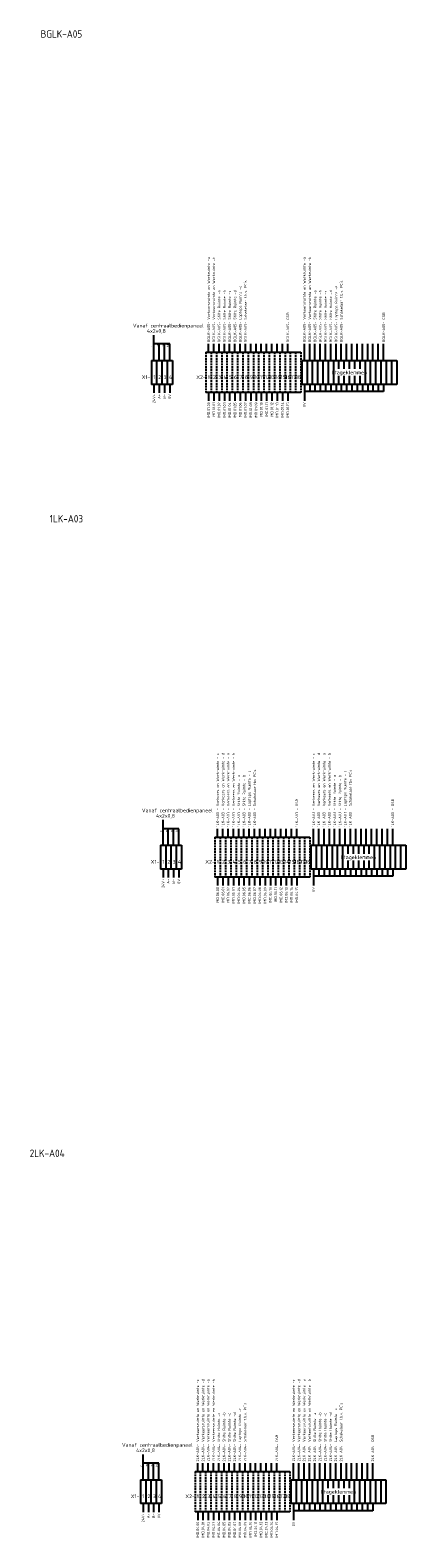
# Model space of a CAD drawing. Extents: x -1224 to 18134, y -20786 to 3554.
# Tile 19 of 88: x 4834 to 5088, y -7765 to -6746. Entities that reach past the tile are written whole.
import ezdxf
from ezdxf.enums import TextEntityAlignment as Align

# ---------------------------------------------------------------- set-up
doc = ezdxf.new("R2010")
doc.units = 0
doc.linetypes.add('HIDDEN2', pattern=[1.875, 1.25, -0.625])
doc.layers.add('EL$1----', color=3, linetype='CONTINUOUS')
doc.styles.add('BURO-018', font='ISO.shx', dxfattribs={"height": 1.8})
doc.styles.add('BURO-025', font='ISO.shx', dxfattribs={"height": 2.5})
doc.styles.add('BURO-050', font='ISO.shx', dxfattribs={"height": 5})

msp = doc.modelspace()

# ---------------------------------------------------------------- linework, layer by layer
at = {"layer": 'EL$1----', "color": 1}
for p, q in [((4917.7, -6969), (4917.7, -6951.9)), ((4928.4, -6957.8), (4917.7, -6957.8)), ((4921.3, -6969), (4921.3, -6957.8)), ((4924.9, -6969), (4924.9, -6957.8)), ((4928.4, -6969), (4928.4, -6957.8)), ((4954.7, -6963.5), (4954.7, -6957.8)), ((4958.2, -6963.5), (4958.2, -6957.8)), ((4961.8, -6963.5), (4961.8, -6957.8)), ((4965.4, -6963.5), (4965.4, -6957.8)), ((4968.9, -6963.5), (4968.9, -6957.8)), ((4972.5, -6963.5), (4972.5, -6957.8)), ((4976.1, -6963.5), (4976.1, -6957.8)), ((4979.6, -6963.5), (4979.6, -6957.8)), ((4983.2, -6963.5), (4983.2, -6957.8)), ((4986.8, -6963.5), (4986.8, -6957.8)), ((4990.3, -6963.5), (4990.3, -6957.8)), ((4993.9, -6963.5), (4993.9, -6957.8)), ((4997.5, -6963.5), (4997.5, -6957.8)), ((5001, -6963.5), (5001, -6957.8)), ((5004.6, -6963.5), (5004.6, -6957.8)), ((5008.2, -6963.5), (5008.2, -6957.8)), ((5019.4, -6969), (5019.4, -6957.8)), ((5023, -6969), (5023, -6957.8)), ((5026.6, -6969), (5026.6, -6957.8)), ((5030.1, -6969), (5030.1, -6957.8)), ((5033.7, -6969), (5033.7, -6957.8)), ((5037.3, -6969), (5037.3, -6957.8)), ((5040.9, -6969), (5040.9, -6957.8)), ((5044.4, -6969), (5044.4, -6957.8)), ((5048, -6969), (5048, -6957.8)), ((5051.6, -6969), (5051.6, -6957.8)), ((5055.1, -6969), (5055.1, -6957.8)), ((5058.7, -6969), (5058.7, -6957.8)), ((5062.3, -6969), (5062.3, -6957.8)), ((5065.8, -6969), (5065.8, -6957.8)), ((5069.4, -6969), (5069.4, -6957.8)), ((5073, -6969), (5073, -6957.8)), ((4917.7, -6985.2), (4917.7, -6990.9)), ((4921.3, -6985.2), (4921.3, -6990.9)), ((4924.9, -6985.2), (4924.9, -6990.9)), ((4928.4, -6985.2), (4928.4, -6990.9)), ((4954.7, -6990.6), (4954.7, -6996.4)), ((4958.2, -6990.6), (4958.2, -6996.4)), ((4961.8, -6990.6), (4961.8, -6996.4)), ((4965.4, -6990.6), (4965.4, -6996.4)), ((4968.9, -6990.6), (4968.9, -6996.4)), ((4972.5, -6990.6), (4972.5, -6996.4)), ((4976.1, -6990.6), (4976.1, -6996.4)), ((4979.6, -6990.6), (4979.6, -6996.4)), ((4983.2, -6990.6), (4983.2, -6996.4)), ((4986.8, -6990.6), (4986.8, -6996.4)), ((4990.3, -6990.6), (4990.3, -6996.4)), ((4993.9, -6990.6), (4993.9, -6996.4)), ((4997.5, -6990.6), (4997.5, -6996.4)), ((5001, -6990.6), (5001, -6996.4)), ((5004.6, -6990.6), (5004.6, -6996.4)), ((5008.2, -6990.6), (5008.2, -6996.4)), ((5019.4, -6985.2), (5019.4, -6996.4)), ((5023, -6989.9), (5019.4, -6989.9)), ((5023, -6985.2), (5023, -6989.9)), ((5026.6, -6989.9), (5023, -6989.9)), ((5026.6, -6985.2), (5026.6, -6989.9)), ((5030.1, -6989.9), (5026.6, -6989.9)), ((5030.1, -6985.2), (5030.1, -6989.9)), ((5033.7, -6989.9), (5030.1, -6989.9)), ((5033.7, -6985.2), (5033.7, -6989.9)), ((5037.3, -6989.9), (5033.7, -6989.9)), ((5037.3, -6985.2), (5037.3, -6989.9)), ((5040.9, -6989.9), (5037.3, -6989.9)), ((5040.9, -6985.2), (5040.9, -6989.9)), ((5044.4, -6989.9), (5040.9, -6989.9)), ((5044.4, -6985.2), (5044.4, -6989.9)), ((5048, -6989.9), (5044.4, -6989.9)), ((5048, -6985.2), (5048, -6989.9)), ((5051.6, -6989.9), (5048, -6989.9)), ((5051.6, -6985.2), (5051.6, -6989.9)), ((5055.1, -6989.9), (5051.6, -6989.9)), ((5055.1, -6985.2), (5055.1, -6989.9)), ((5058.7, -6989.9), (5055.1, -6989.9)), ((5058.7, -6985.2), (5058.7, -6989.9)), ((5062.3, -6989.9), (5058.7, -6989.9)), ((5062.3, -6985.2), (5062.3, -6989.9)), ((5065.8, -6989.9), (5062.3, -6989.9)), ((5065.8, -6985.2), (5065.8, -6989.9)), ((5069.4, -6989.9), (5065.8, -6989.9)), ((5069.4, -6985.2), (5069.4, -6989.9)), ((5073, -6989.9), (5069.4, -6989.9)), ((5073, -6985.2), (5073, -6989.9)), ((4923.9, -7296.7), (4923.9, -7279.6)), ((4934.6, -7285.5), (4923.9, -7285.5)), ((4927.4, -7296.7), (4927.4, -7285.5)), ((4931, -7296.7), (4931, -7285.5)), ((4934.6, -7296.7), (4934.6, -7285.5)), ((4960.8, -7291.2), (4960.8, -7285.5)), ((4964.4, -7291.2), (4964.4, -7285.5)), ((4967.9, -7291.2), (4967.9, -7285.5)), ((4971.5, -7291.2), (4971.5, -7285.5)), ((4975.1, -7291.2), (4975.1, -7285.5)), ((4978.6, -7291.2), (4978.6, -7285.5)), ((4982.2, -7291.2), (4982.2, -7285.5)), ((4985.8, -7291.2), (4985.8, -7285.5)), ((4989.3, -7291.2), (4989.3, -7285.5)), ((4992.9, -7291.2), (4992.9, -7285.5)), ((4996.5, -7291.2), (4996.5, -7285.5)), ((5000, -7291.2), (5000, -7285.5)), ((5003.6, -7291.2), (5003.6, -7285.5)), ((5007.2, -7291.2), (5007.2, -7285.5)), ((5010.7, -7291.2), (5010.7, -7285.5)), ((5014.3, -7291.2), (5014.3, -7285.5)), ((5025.6, -7296.7), (5025.6, -7285.5)), ((5029.1, -7296.7), (5029.1, -7285.5)), ((5032.7, -7296.7), (5032.7, -7285.5)), ((5036.3, -7296.7), (5036.3, -7285.5)), ((5039.8, -7296.7), (5039.8, -7285.5)), ((5043.4, -7296.7), (5043.4, -7285.5)), ((5047, -7296.7), (5047, -7285.5)), ((5050.5, -7296.7), (5050.5, -7285.5)), ((5054.1, -7296.7), (5054.1, -7285.5)), ((5057.7, -7296.7), (5057.7, -7285.5)), ((5061.3, -7296.7), (5061.3, -7285.5)), ((5064.8, -7296.7), (5064.8, -7285.5)), ((5068.4, -7296.7), (5068.4, -7285.5)), ((5072, -7296.7), (5072, -7285.5)), ((5075.5, -7296.7), (5075.5, -7285.5)), ((5079.1, -7296.7), (5079.1, -7285.5)), ((4923.9, -7312.8), (4923.9, -7318.6)), ((4927.4, -7312.8), (4927.4, -7318.6)), ((4931, -7312.8), (4931, -7318.6)), ((4934.6, -7312.8), (4934.6, -7318.6)), ((5025.6, -7312.8), (5025.6, -7324)), ((5029.1, -7312.8), (5029.1, -7317.6)), ((5032.7, -7312.8), (5032.7, -7317.6)), ((5036.3, -7312.8), (5036.3, -7317.6)), ((5039.8, -7312.8), (5039.8, -7317.6)), ((5043.4, -7312.8), (5043.4, -7317.6)), ((5047, -7312.8), (5047, -7317.6)), ((5050.5, -7312.8), (5050.5, -7317.6)), ((5054.1, -7312.8), (5054.1, -7317.6)), ((5057.7, -7312.8), (5057.7, -7317.6)), ((5061.3, -7312.8), (5061.3, -7317.6)), ((5064.8, -7312.8), (5064.8, -7317.6)), ((5068.4, -7312.8), (5068.4, -7317.6)), ((5072, -7312.8), (5072, -7317.6)), ((5075.5, -7312.8), (5075.5, -7317.6)), ((5079.1, -7312.8), (5079.1, -7317.6)), ((4960.8, -7318.3), (4960.8, -7324)), ((4964.4, -7318.3), (4964.4, -7324)), ((4967.9, -7318.3), (4967.9, -7324)), ((4971.5, -7318.3), (4971.5, -7324)), ((4975.1, -7318.3), (4975.1, -7324)), ((4978.6, -7318.3), (4978.6, -7324)), ((4982.2, -7318.3), (4982.2, -7324)), ((4985.8, -7318.3), (4985.8, -7324)), ((4989.3, -7318.3), (4989.3, -7324)), ((4992.9, -7318.3), (4992.9, -7324)), ((4996.5, -7318.3), (4996.5, -7324)), ((5000, -7318.3), (5000, -7324)), ((5003.6, -7318.3), (5003.6, -7324)), ((5007.2, -7318.3), (5007.2, -7324)), ((5010.7, -7318.3), (5010.7, -7324)), ((5014.3, -7318.3), (5014.3, -7324)), ((5029.1, -7317.6), (5025.6, -7317.6)), ((5032.7, -7317.6), (5029.1, -7317.6)), ((5036.3, -7317.6), (5032.7, -7317.6)), ((5039.8, -7317.6), (5036.3, -7317.6)), ((5043.4, -7317.6), (5039.8, -7317.6)), ((5047, -7317.6), (5043.4, -7317.6)), ((5050.5, -7317.6), (5047, -7317.6)), ((5054.1, -7317.6), (5050.5, -7317.6)), ((5057.7, -7317.6), (5054.1, -7317.6)), ((5061.3, -7317.6), (5057.7, -7317.6)), ((5064.8, -7317.6), (5061.3, -7317.6)), ((5068.4, -7317.6), (5064.8, -7317.6)), ((5072, -7317.6), (5068.4, -7317.6)), ((5075.5, -7317.6), (5072, -7317.6)), ((5079.1, -7317.6), (5075.5, -7317.6)), ((4910.4, -7725.6), (4910.4, -7708.5)), ((4921.1, -7714.4), (4910.4, -7714.4)), ((4914, -7725.6), (4914, -7714.4)), ((4917.5, -7725.6), (4917.5, -7714.4)), ((4921.1, -7725.6), (4921.1, -7714.4)), ((4947.3, -7720.1), (4947.3, -7714.4)), ((4950.9, -7720.1), (4950.9, -7714.4)), ((4954.4, -7720.1), (4954.4, -7714.4)), ((4958, -7720.1), (4958, -7714.4)), ((4961.6, -7720.1), (4961.6, -7714.4)), ((4965.1, -7720.1), (4965.1, -7714.4)), ((4968.7, -7720.1), (4968.7, -7714.4)), ((4972.3, -7720.1), (4972.3, -7714.4)), ((4975.8, -7720.1), (4975.8, -7714.4)), ((4979.4, -7720.1), (4979.4, -7714.4)), ((4983, -7720.1), (4983, -7714.4)), ((4986.5, -7720.1), (4986.5, -7714.4)), ((4990.1, -7720.1), (4990.1, -7714.4)), ((4993.7, -7720.1), (4993.7, -7714.4)), ((4997.2, -7720.1), (4997.2, -7714.4)), ((5000.8, -7720.1), (5000.8, -7714.4)), ((5012.1, -7725.6), (5012.1, -7714.4)), ((5015.7, -7725.6), (5015.7, -7714.4)), ((5019.2, -7725.6), (5019.2, -7714.4)), ((5022.8, -7725.6), (5022.8, -7714.4)), ((5026.4, -7725.6), (5026.4, -7714.4)), ((5029.9, -7725.6), (5029.9, -7714.4)), ((5033.5, -7725.6), (5033.5, -7714.4)), ((5037.1, -7725.6), (5037.1, -7714.4)), ((5040.6, -7725.6), (5040.6, -7714.4)), ((5044.2, -7725.6), (5044.2, -7714.4)), ((5047.8, -7725.6), (5047.8, -7714.4)), ((5051.3, -7725.6), (5051.3, -7714.4)), ((5054.9, -7725.6), (5054.9, -7714.4)), ((5058.5, -7725.6), (5058.5, -7714.4)), ((5062, -7725.6), (5062, -7714.4)), ((5065.6, -7725.6), (5065.6, -7714.4)), ((4910.4, -7741.7), (4910.4, -7747.5)), ((4914, -7741.7), (4914, -7747.5)), ((4917.5, -7741.7), (4917.5, -7747.5)), ((4921.1, -7741.7), (4921.1, -7747.5)), ((5012.1, -7741.7), (5012.1, -7753)), ((5015.7, -7741.7), (5015.7, -7746.5)), ((5019.2, -7741.7), (5019.2, -7746.5)), ((5022.8, -7741.7), (5022.8, -7746.5)), ((5026.4, -7741.7), (5026.4, -7746.5)), ((5029.9, -7741.7), (5029.9, -7746.5)), ((5033.5, -7741.7), (5033.5, -7746.5)), ((5037.1, -7741.7), (5037.1, -7746.5)), ((5040.6, -7741.7), (5040.6, -7746.5)), ((5044.2, -7741.7), (5044.2, -7746.5)), ((5047.8, -7741.7), (5047.8, -7746.5)), ((5051.3, -7741.7), (5051.3, -7746.5)), ((5054.9, -7741.7), (5054.9, -7746.5)), ((5058.5, -7741.7), (5058.5, -7746.5)), ((5062, -7741.7), (5062, -7746.5)), ((5065.6, -7741.7), (5065.6, -7746.5)), ((4947.3, -7747.2), (4947.3, -7753)), ((4950.9, -7747.2), (4950.9, -7753)), ((4954.4, -7747.2), (4954.4, -7753)), ((4958, -7747.2), (4958, -7753)), ((4961.6, -7747.2), (4961.6, -7753)), ((4965.1, -7747.2), (4965.1, -7753)), ((4968.7, -7747.2), (4968.7, -7753)), ((4972.3, -7747.2), (4972.3, -7753)), ((4975.8, -7747.2), (4975.8, -7753)), ((4979.4, -7747.2), (4979.4, -7753)), ((4983, -7747.2), (4983, -7753)), ((4986.5, -7747.2), (4986.5, -7753)), ((4990.1, -7747.2), (4990.1, -7753)), ((4993.7, -7747.2), (4993.7, -7753)), ((4997.2, -7747.2), (4997.2, -7753)), ((5000.8, -7747.2), (5000.8, -7753)), ((5015.7, -7746.5), (5012.1, -7746.5)), ((5019.2, -7746.5), (5015.7, -7746.5)), ((5022.8, -7746.5), (5019.2, -7746.5)), ((5026.4, -7746.5), (5022.8, -7746.5)), ((5029.9, -7746.5), (5026.4, -7746.5)), ((5033.5, -7746.5), (5029.9, -7746.5)), ((5037.1, -7746.5), (5033.5, -7746.5)), ((5040.6, -7746.5), (5037.1, -7746.5)), ((5044.2, -7746.5), (5040.6, -7746.5)), ((5047.8, -7746.5), (5044.2, -7746.5)), ((5051.3, -7746.5), (5047.8, -7746.5)), ((5054.9, -7746.5), (5051.3, -7746.5)), ((5058.5, -7746.5), (5054.9, -7746.5)), ((5062, -7746.5), (5058.5, -7746.5)), ((5065.6, -7746.5), (5062, -7746.5))]:
    msp.add_line(p, q, dxfattribs=at)
at = {"layer": 'EL$1----'}
for p, q in [((4916, -6969), (4919.5, -6969)), ((4916, -6969), (4916, -6985.2)), ((4919.5, -6969), (4919.5, -6985.2)), ((4919.5, -6969), (4923.1, -6969)), ((4919.5, -6969), (4919.5, -6985.2)), ((4923.1, -6969), (4923.1, -6985.2)), ((4923.1, -6969), (4926.7, -6969)), ((4923.1, -6969), (4923.1, -6985.2)), ((4926.7, -6969), (4926.7, -6985.2)), ((4926.7, -6969), (4930.2, -6969)), ((4926.7, -6969), (4926.7, -6985.2)), ((4930.2, -6969), (4930.2, -6985.2)), ((4930.2, -6969), (4930.2, -6985.2)), ((4930.2, -6969), (4930.2, -6985.2)), ((4930.2, -6969), (4930.2, -6985.2)), ((5017.7, -6969), (5021.2, -6969)), ((5017.7, -6969), (5017.7, -6985.2)), ((5021.2, -6969), (5021.2, -6985.2)), ((5021.2, -6969), (5024.8, -6969)), ((5021.2, -6969), (5021.2, -6985.2)), ((5024.8, -6969), (5024.8, -6985.2)), ((5024.8, -6969), (5028.4, -6969)), ((5024.8, -6969), (5024.8, -6985.2)), ((5028.4, -6969), (5028.4, -6985.2)), ((5028.4, -6969), (5031.9, -6969)), ((5031.9, -6969), (5031.9, -6985.2)), ((5031.9, -6969), (5035.5, -6969)), ((5031.9, -6969), (5031.9, -6985.2)), ((5035.5, -6969), (5035.5, -6985.2)), ((5035.5, -6969), (5039.1, -6969)), ((5035.5, -6969), (5035.5, -6985.2)), ((5039.1, -6969), (5039.1, -6985.2)), ((5039.1, -6969), (5042.6, -6969)), ((5039.1, -6969), (5039.1, -6985.2)), ((5042.6, -6969), (5042.6, -6974.7)), ((5042.6, -6969), (5046.2, -6969)), ((5042.6, -6969), (5042.6, -6974.7)), ((5046.2, -6969), (5046.2, -6974.7)), ((5046.2, -6969), (5049.8, -6969)), ((5046.2, -6969), (5046.2, -6974.7)), ((5049.8, -6969), (5049.8, -6974.7)), ((5049.8, -6969), (5053.3, -6969)), ((5049.8, -6969), (5049.8, -6974.7)), ((5053.3, -6969), (5053.3, -6974.7)), ((5053.3, -6969), (5053.3, -6974.7)), ((5053.3, -6969), (5056.9, -6969)), ((5056.9, -6969), (5056.9, -6974.7)), ((5056.9, -6969), (5060.5, -6969)), ((5056.9, -6969), (5056.9, -6974.7)), ((5060.5, -6969), (5060.5, -6985.2)), ((5060.5, -6969), (5064, -6969)), ((5060.5, -6969), (5060.5, -6985.2)), ((5064, -6969), (5064, -6985.2)), ((5064, -6969), (5067.6, -6969)), ((5064, -6969), (5064, -6985.2)), ((5067.6, -6969), (5067.6, -6985.2)), ((5067.6, -6969), (5071.2, -6969)), ((5067.6, -6969), (5067.6, -6985.2)), ((5071.2, -6969), (5071.2, -6985.2)), ((5071.2, -6969), (5074.7, -6969)), ((5071.2, -6969), (5071.2, -6985.2)), ((5074.7, -6969), (5074.7, -6985.2)), ((5074.7, -6969), (5074.7, -6985.2)), ((5074.7, -6969), (5074.7, -6985.2)), ((5074.7, -6969), (5078.3, -6969)), ((5074.7, -6969), (5074.7, -6985.2)), ((5078.3, -6969), (5078.3, -6985.2)), ((5078.3, -6969), (5081.9, -6969)), ((5078.3, -6969), (5078.3, -6985.2)), ((5081.9, -6969), (5081.9, -6985.2)), ((5081.9, -6969), (5081.9, -6985.2)), ((5042.6, -6979.4), (5042.6, -6985.2)), ((5042.6, -6979.4), (5042.6, -6985.2)), ((5046.2, -6979.4), (5046.2, -6985.2)), ((5046.2, -6979.4), (5046.2, -6985.2)), ((5049.8, -6979.4), (5049.8, -6985.2)), ((5049.8, -6979.4), (5049.8, -6985.2)), ((5053.3, -6979.4), (5053.3, -6985.2)), ((5053.3, -6979.4), (5053.3, -6985.2)), ((5056.9, -6979.4), (5056.9, -6985.2)), ((5056.9, -6979.4), (5056.9, -6985.2)), ((4919.5, -6985.2), (4916, -6985.2)), ((4923.1, -6985.2), (4919.5, -6985.2)), ((4926.7, -6985.2), (4923.1, -6985.2)), ((4930.2, -6985.2), (4926.7, -6985.2)), ((5021.2, -6985.2), (5017.7, -6985.2)), ((5024.8, -6985.2), (5021.2, -6985.2)), ((5028.4, -6985.2), (5024.8, -6985.2)), ((5031.9, -6985.2), (5028.4, -6985.2)), ((5035.5, -6985.2), (5031.9, -6985.2)), ((5039.1, -6985.2), (5035.5, -6985.2)), ((5042.6, -6985.2), (5039.1, -6985.2)), ((5046.2, -6985.2), (5042.6, -6985.2)), ((5049.8, -6985.2), (5046.2, -6985.2)), ((5053.3, -6985.2), (5049.8, -6985.2)), ((5056.9, -6985.2), (5053.3, -6985.2)), ((5060.5, -6985.2), (5056.9, -6985.2)), ((5064, -6985.2), (5060.5, -6985.2)), ((5067.6, -6985.2), (5064, -6985.2)), ((5071.2, -6985.2), (5067.6, -6985.2)), ((5074.7, -6985.2), (5071.2, -6985.2)), ((5078.3, -6985.2), (5074.7, -6985.2)), ((5081.9, -6985.2), (5078.3, -6985.2)), ((4922.1, -7296.7), (4925.7, -7296.7)), ((4922.1, -7296.7), (4922.1, -7312.8)), ((4925.7, -7296.7), (4925.7, -7312.8)), ((4925.7, -7296.7), (4929.2, -7296.7)), ((4925.7, -7296.7), (4925.7, -7312.8)), ((4929.2, -7296.7), (4929.2, -7312.8)), ((4929.2, -7296.7), (4932.8, -7296.7)), ((4929.2, -7296.7), (4929.2, -7312.8)), ((4932.8, -7296.7), (4932.8, -7312.8)), ((4932.8, -7296.7), (4936.4, -7296.7)), ((4932.8, -7296.7), (4932.8, -7312.8)), ((4936.4, -7296.7), (4936.4, -7312.8)), ((4936.4, -7296.7), (4936.4, -7312.8)), ((4936.4, -7296.7), (4936.4, -7312.8)), ((4936.4, -7296.7), (4936.4, -7312.8)), ((5023.8, -7296.7), (5027.4, -7296.7)), ((5023.8, -7296.7), (5023.8, -7312.8)), ((5027.4, -7296.7), (5027.4, -7312.8)), ((5027.4, -7296.7), (5030.9, -7296.7)), ((5027.4, -7296.7), (5027.4, -7312.8)), ((5030.9, -7296.7), (5030.9, -7312.8)), ((5030.9, -7296.7), (5034.5, -7296.7)), ((5030.9, -7296.7), (5030.9, -7312.8)), ((5034.5, -7296.7), (5034.5, -7312.8)), ((5034.5, -7296.7), (5038.1, -7296.7)), ((5038.1, -7296.7), (5038.1, -7312.8)), ((5038.1, -7296.7), (5041.6, -7296.7)), ((5038.1, -7296.7), (5038.1, -7312.8)), ((5041.6, -7296.7), (5041.6, -7312.8)), ((5041.6, -7296.7), (5045.2, -7296.7)), ((5041.6, -7296.7), (5041.6, -7312.8)), ((5045.2, -7296.7), (5045.2, -7312.8)), ((5045.2, -7296.7), (5048.8, -7296.7)), ((5045.2, -7296.7), (5045.2, -7312.8)), ((5048.8, -7296.7), (5048.8, -7302.4)), ((5048.8, -7296.7), (5052.3, -7296.7)), ((5048.8, -7296.7), (5048.8, -7302.4)), ((5052.3, -7296.7), (5052.3, -7302.4)), ((5052.3, -7296.7), (5055.9, -7296.7)), ((5052.3, -7296.7), (5052.3, -7302.4)), ((5055.9, -7296.7), (5055.9, -7302.4)), ((5055.9, -7296.7), (5059.5, -7296.7)), ((5055.9, -7296.7), (5055.9, -7302.4)), ((5059.5, -7296.7), (5059.5, -7302.4)), ((5059.5, -7296.7), (5059.5, -7302.4)), ((5059.5, -7296.7), (5063, -7296.7)), ((5063, -7296.7), (5063, -7302.4)), ((5063, -7296.7), (5066.6, -7296.7)), ((5063, -7296.7), (5063, -7302.4)), ((5066.6, -7296.7), (5066.6, -7312.8)), ((5066.6, -7296.7), (5070.2, -7296.7)), ((5066.6, -7296.7), (5066.6, -7312.8)), ((5070.2, -7296.7), (5070.2, -7312.8)), ((5070.2, -7296.7), (5073.7, -7296.7)), ((5070.2, -7296.7), (5070.2, -7312.8)), ((5073.7, -7296.7), (5073.7, -7312.8)), ((5073.7, -7296.7), (5077.3, -7296.7)), ((5073.7, -7296.7), (5073.7, -7312.8)), ((5077.3, -7296.7), (5077.3, -7312.8)), ((5077.3, -7296.7), (5080.9, -7296.7)), ((5077.3, -7296.7), (5077.3, -7312.8)), ((5080.9, -7296.7), (5080.9, -7312.8)), ((5080.9, -7296.7), (5080.9, -7312.8)), ((5080.9, -7296.7), (5080.9, -7312.8)), ((5080.9, -7296.7), (5084.4, -7296.7)), ((5080.9, -7296.7), (5080.9, -7312.8)), ((5084.4, -7296.7), (5084.4, -7312.8)), ((5084.4, -7296.7), (5088, -7296.7)), ((5084.4, -7296.7), (5084.4, -7312.8)), ((5088, -7296.7), (5088, -7312.8)), ((5088, -7296.7), (5088, -7312.8)), ((5048.8, -7307.1), (5048.8, -7312.8)), ((5048.8, -7307.1), (5048.8, -7312.8)), ((5052.3, -7307.1), (5052.3, -7312.8)), ((5052.3, -7307.1), (5052.3, -7312.8)), ((5055.9, -7307.1), (5055.9, -7312.8)), ((5055.9, -7307.1), (5055.9, -7312.8)), ((5059.5, -7307.1), (5059.5, -7312.8)), ((5059.5, -7307.1), (5059.5, -7312.8)), ((5063, -7307.1), (5063, -7312.8)), ((5063, -7307.1), (5063, -7312.8)), ((4925.7, -7312.8), (4922.1, -7312.8)), ((4929.2, -7312.8), (4925.7, -7312.8)), ((4932.8, -7312.8), (4929.2, -7312.8)), ((4936.4, -7312.8), (4932.8, -7312.8)), ((5027.4, -7312.8), (5023.8, -7312.8)), ((5030.9, -7312.8), (5027.4, -7312.8)), ((5034.5, -7312.8), (5030.9, -7312.8)), ((5038.1, -7312.8), (5034.5, -7312.8)), ((5041.6, -7312.8), (5038.1, -7312.8)), ((5045.2, -7312.8), (5041.6, -7312.8)), ((5048.8, -7312.8), (5045.2, -7312.8)), ((5052.3, -7312.8), (5048.8, -7312.8)), ((5055.9, -7312.8), (5052.3, -7312.8)), ((5059.5, -7312.8), (5055.9, -7312.8)), ((5063, -7312.8), (5059.5, -7312.8)), ((5066.6, -7312.8), (5063, -7312.8)), ((5070.2, -7312.8), (5066.6, -7312.8)), ((5073.7, -7312.8), (5070.2, -7312.8)), ((5077.3, -7312.8), (5073.7, -7312.8)), ((5080.9, -7312.8), (5077.3, -7312.8)), ((5084.4, -7312.8), (5080.9, -7312.8)), ((5088, -7312.8), (5084.4, -7312.8)), ((4908.6, -7725.6), (4912.2, -7725.6)), ((4908.6, -7725.6), (4908.6, -7741.7)), ((4912.2, -7725.6), (4912.2, -7741.7)), ((4912.2, -7725.6), (4915.7, -7725.6)), ((4912.2, -7725.6), (4912.2, -7741.7)), ((4915.7, -7725.6), (4915.7, -7741.7)), ((4915.7, -7725.6), (4919.3, -7725.6)), ((4915.7, -7725.6), (4915.7, -7741.7)), ((4919.3, -7725.6), (4919.3, -7741.7)), ((4919.3, -7725.6), (4922.9, -7725.6)), ((4919.3, -7725.6), (4919.3, -7741.7)), ((4922.9, -7725.6), (4922.9, -7741.7)), ((4922.9, -7725.6), (4922.9, -7741.7)), ((4922.9, -7725.6), (4922.9, -7741.7)), ((4922.9, -7725.6), (4922.9, -7741.7)), ((5010.3, -7725.6), (5013.9, -7725.6)), ((5010.3, -7725.6), (5010.3, -7741.7)), ((5013.9, -7725.6), (5013.9, -7741.7)), ((5013.9, -7725.6), (5017.5, -7725.6)), ((5013.9, -7725.6), (5013.9, -7741.7)), ((5017.5, -7725.6), (5017.5, -7741.7)), ((5017.5, -7725.6), (5021, -7725.6)), ((5017.5, -7725.6), (5017.5, -7741.7)), ((5021, -7725.6), (5021, -7741.7)), ((5021, -7725.6), (5024.6, -7725.6)), ((5024.6, -7725.6), (5024.6, -7741.7)), ((5024.6, -7725.6), (5028.2, -7725.6)), ((5024.6, -7725.6), (5024.6, -7741.7)), ((5028.2, -7725.6), (5028.2, -7741.7)), ((5028.2, -7725.6), (5031.7, -7725.6)), ((5028.2, -7725.6), (5028.2, -7741.7)), ((5031.7, -7725.6), (5031.7, -7741.7)), ((5031.7, -7725.6), (5035.3, -7725.6)), ((5031.7, -7725.6), (5031.7, -7741.7)), ((5035.3, -7725.6), (5035.3, -7731.3)), ((5035.3, -7725.6), (5038.9, -7725.6)), ((5035.3, -7725.6), (5035.3, -7731.3)), ((5038.9, -7725.6), (5038.9, -7731.3)), ((5038.9, -7725.6), (5042.4, -7725.6)), ((5038.9, -7725.6), (5038.9, -7731.3)), ((5042.4, -7725.6), (5042.4, -7731.3)), ((5042.4, -7725.6), (5046, -7725.6)), ((5042.4, -7725.6), (5042.4, -7731.3)), ((5046, -7725.6), (5046, -7731.3)), ((5046, -7725.6), (5046, -7731.3)), ((5046, -7725.6), (5049.6, -7725.6)), ((5049.6, -7725.6), (5049.6, -7731.3)), ((5049.6, -7725.6), (5053.1, -7725.6)), ((5049.6, -7725.6), (5049.6, -7731.3)), ((5053.1, -7725.6), (5053.1, -7741.7)), ((5053.1, -7725.6), (5056.7, -7725.6)), ((5053.1, -7725.6), (5053.1, -7741.7)), ((5056.7, -7725.6), (5056.7, -7741.7)), ((5056.7, -7725.6), (5060.3, -7725.6)), ((5056.7, -7725.6), (5056.7, -7741.7)), ((5060.3, -7725.6), (5060.3, -7741.7)), ((5060.3, -7725.6), (5063.8, -7725.6)), ((5060.3, -7725.6), (5060.3, -7741.7)), ((5063.8, -7725.6), (5063.8, -7741.7)), ((5063.8, -7725.6), (5067.4, -7725.6)), ((5063.8, -7725.6), (5063.8, -7741.7)), ((5067.4, -7725.6), (5067.4, -7741.7)), ((5067.4, -7725.6), (5067.4, -7741.7)), ((5067.4, -7725.6), (5067.4, -7741.7)), ((5067.4, -7725.6), (5071, -7725.6)), ((5067.4, -7725.6), (5067.4, -7741.7)), ((5071, -7725.6), (5071, -7741.7)), ((5071, -7725.6), (5074.5, -7725.6)), ((5071, -7725.6), (5071, -7741.7)), ((5074.5, -7725.6), (5074.5, -7741.7)), ((5074.5, -7725.6), (5074.5, -7741.7)), ((4912.2, -7741.7), (4908.6, -7741.7)), ((4915.7, -7741.7), (4912.2, -7741.7)), ((4919.3, -7741.7), (4915.7, -7741.7)), ((4922.9, -7741.7), (4919.3, -7741.7)), ((5013.9, -7741.7), (5010.3, -7741.7)), ((5017.5, -7741.7), (5013.9, -7741.7)), ((5021, -7741.7), (5017.5, -7741.7)), ((5024.6, -7741.7), (5021, -7741.7)), ((5028.2, -7741.7), (5024.6, -7741.7)), ((5031.7, -7741.7), (5028.2, -7741.7)), ((5035.3, -7741.7), (5031.7, -7741.7)), ((5035.3, -7736), (5035.3, -7741.7)), ((5035.3, -7736), (5035.3, -7741.7)), ((5038.9, -7741.7), (5035.3, -7741.7)), ((5038.9, -7736), (5038.9, -7741.7)), ((5038.9, -7736), (5038.9, -7741.7)), ((5042.4, -7741.7), (5038.9, -7741.7)), ((5042.4, -7736), (5042.4, -7741.7)), ((5042.4, -7736), (5042.4, -7741.7)), ((5046, -7741.7), (5042.4, -7741.7)), ((5046, -7736), (5046, -7741.7)), ((5046, -7736), (5046, -7741.7)), ((5049.6, -7741.7), (5046, -7741.7)), ((5049.6, -7736), (5049.6, -7741.7)), ((5049.6, -7736), (5049.6, -7741.7)), ((5053.1, -7741.7), (5049.6, -7741.7)), ((5056.7, -7741.7), (5053.1, -7741.7)), ((5060.3, -7741.7), (5056.7, -7741.7)), ((5063.8, -7741.7), (5060.3, -7741.7)), ((5067.4, -7741.7), (5063.8, -7741.7)), ((5071, -7741.7), (5067.4, -7741.7)), ((5074.5, -7741.7), (5071, -7741.7))]:
    msp.add_line(p, q, dxfattribs=at)
at = {"layer": 'EL$1----', "color": 1, "linetype": 'Continuous'}
for p, q in [((4952.9, -6963.5), (4956.4, -6963.5)), ((4956.4, -6963.5), (4960, -6963.5)), ((4960, -6963.5), (4963.6, -6963.5)), ((4963.6, -6963.5), (4967.1, -6963.5)), ((4967.1, -6963.5), (4970.7, -6963.5)), ((4970.7, -6963.5), (4974.3, -6963.5)), ((4974.3, -6963.5), (4977.8, -6963.5)), ((4977.8, -6963.5), (4981.4, -6963.5)), ((4981.4, -6963.5), (4985, -6963.5)), ((4985, -6963.5), (4988.5, -6963.5)), ((4988.5, -6963.5), (4992.1, -6963.5)), ((4992.1, -6963.5), (4995.7, -6963.5)), ((4995.7, -6963.5), (4999.2, -6963.5)), ((4999.2, -6963.5), (5002.8, -6963.5)), ((5002.8, -6963.5), (5006.4, -6963.5)), ((5006.4, -6963.5), (5009.9, -6963.5)), ((5009.9, -6963.5), (5013.5, -6963.5)), ((5013.5, -6963.5), (5017.1, -6963.5)), ((4956.4, -6990.6), (4952.9, -6990.6)), ((4960, -6990.6), (4956.4, -6990.6)), ((4963.6, -6990.6), (4960, -6990.6)), ((4967.1, -6990.6), (4963.6, -6990.6)), ((4970.7, -6990.6), (4967.1, -6990.6)), ((4974.3, -6990.6), (4970.7, -6990.6)), ((4977.8, -6990.6), (4974.3, -6990.6)), ((4981.4, -6990.6), (4977.8, -6990.6)), ((4985, -6990.6), (4981.4, -6990.6)), ((4988.5, -6990.6), (4985, -6990.6)), ((4992.1, -6990.6), (4988.5, -6990.6)), ((4995.7, -6990.6), (4992.1, -6990.6)), ((4999.2, -6990.6), (4995.7, -6990.6)), ((5002.8, -6990.6), (4999.2, -6990.6)), ((5006.4, -6990.6), (5002.8, -6990.6)), ((5009.9, -6990.6), (5006.4, -6990.6)), ((5013.5, -6990.6), (5009.9, -6990.6)), ((5017.1, -6990.6), (5013.5, -6990.6)), ((4959, -7291.2), (4962.6, -7291.2)), ((4962.6, -7291.2), (4966.1, -7291.2)), ((4966.1, -7291.2), (4969.7, -7291.2)), ((4969.7, -7291.2), (4973.3, -7291.2)), ((4973.3, -7291.2), (4976.8, -7291.2)), ((4976.8, -7291.2), (4980.4, -7291.2)), ((4980.4, -7291.2), (4984, -7291.2)), ((4984, -7291.2), (4987.5, -7291.2)), ((4987.5, -7291.2), (4991.1, -7291.2)), ((4991.1, -7291.2), (4994.7, -7291.2)), ((4994.7, -7291.2), (4998.2, -7291.2)), ((4998.2, -7291.2), (5001.8, -7291.2)), ((5001.8, -7291.2), (5005.4, -7291.2)), ((5005.4, -7291.2), (5008.9, -7291.2)), ((5008.9, -7291.2), (5012.5, -7291.2)), ((5012.5, -7291.2), (5016.1, -7291.2)), ((5016.1, -7291.2), (5019.6, -7291.2)), ((5019.6, -7291.2), (5023.2, -7291.2)), ((4962.6, -7318.3), (4959, -7318.3)), ((4966.1, -7318.3), (4962.6, -7318.3)), ((4969.7, -7318.3), (4966.1, -7318.3)), ((4973.3, -7318.3), (4969.7, -7318.3)), ((4976.8, -7318.3), (4973.3, -7318.3)), ((4980.4, -7318.3), (4976.8, -7318.3)), ((4984, -7318.3), (4980.4, -7318.3)), ((4987.5, -7318.3), (4984, -7318.3)), ((4991.1, -7318.3), (4987.5, -7318.3)), ((4994.7, -7318.3), (4991.1, -7318.3)), ((4998.2, -7318.3), (4994.7, -7318.3)), ((5001.8, -7318.3), (4998.2, -7318.3)), ((5005.4, -7318.3), (5001.8, -7318.3)), ((5008.9, -7318.3), (5005.4, -7318.3)), ((5012.5, -7318.3), (5008.9, -7318.3)), ((5016.1, -7318.3), (5012.5, -7318.3)), ((5019.6, -7318.3), (5016.1, -7318.3)), ((5023.2, -7318.3), (5019.6, -7318.3)), ((4945.5, -7720.1), (4949.1, -7720.1)), ((4949.1, -7720.1), (4952.7, -7720.1)), ((4952.7, -7720.1), (4956.2, -7720.1)), ((4956.2, -7720.1), (4959.8, -7720.1)), ((4959.8, -7720.1), (4963.4, -7720.1)), ((4963.4, -7720.1), (4966.9, -7720.1)), ((4966.9, -7720.1), (4970.5, -7720.1)), ((4970.5, -7720.1), (4974.1, -7720.1)), ((4974.1, -7720.1), (4977.6, -7720.1)), ((4977.6, -7720.1), (4981.2, -7720.1)), ((4981.2, -7720.1), (4984.8, -7720.1)), ((4984.8, -7720.1), (4988.3, -7720.1)), ((4988.3, -7720.1), (4991.9, -7720.1)), ((4991.9, -7720.1), (4995.5, -7720.1)), ((4995.5, -7720.1), (4999, -7720.1)), ((4999, -7720.1), (5002.6, -7720.1)), ((5002.6, -7720.1), (5006.2, -7720.1)), ((5006.2, -7720.1), (5009.7, -7720.1)), ((4949.1, -7747.2), (4945.5, -7747.2)), ((4952.7, -7747.2), (4949.1, -7747.2)), ((4956.2, -7747.2), (4952.7, -7747.2)), ((4959.8, -7747.2), (4956.2, -7747.2)), ((4963.4, -7747.2), (4959.8, -7747.2)), ((4966.9, -7747.2), (4963.4, -7747.2)), ((4970.5, -7747.2), (4966.9, -7747.2)), ((4974.1, -7747.2), (4970.5, -7747.2)), ((4977.6, -7747.2), (4974.1, -7747.2)), ((4981.2, -7747.2), (4977.6, -7747.2)), ((4984.8, -7747.2), (4981.2, -7747.2)), ((4988.3, -7747.2), (4984.8, -7747.2)), ((4991.9, -7747.2), (4988.3, -7747.2)), ((4995.5, -7747.2), (4991.9, -7747.2)), ((4999, -7747.2), (4995.5, -7747.2)), ((5002.6, -7747.2), (4999, -7747.2)), ((5006.2, -7747.2), (5002.6, -7747.2)), ((5009.7, -7747.2), (5006.2, -7747.2))]:
    msp.add_line(p, q, dxfattribs=at)
at = {"layer": 'EL$1----', "color": 1, "linetype": 'HIDDEN2'}
for p, q in [((4952.9, -6963.5), (4952.9, -6990.6)), ((4956.4, -6963.5), (4956.4, -6990.6)), ((4956.4, -6963.5), (4956.4, -6990.6)), ((4960, -6963.5), (4960, -6990.6)), ((4960, -6963.5), (4960, -6990.6)), ((4963.6, -6963.5), (4963.6, -6990.6)), ((4963.6, -6963.5), (4963.6, -6990.6)), ((4967.1, -6963.5), (4967.1, -6990.6)), ((4967.1, -6963.5), (4967.1, -6990.6)), ((4970.7, -6963.5), (4970.7, -6990.6)), ((4970.7, -6963.5), (4970.7, -6990.6)), ((4974.3, -6963.5), (4974.3, -6990.6)), ((4974.3, -6963.5), (4974.3, -6990.6)), ((4977.8, -6963.5), (4977.8, -6990.6)), ((4977.8, -6963.5), (4977.8, -6990.6)), ((4981.4, -6963.5), (4981.4, -6990.6)), ((4981.4, -6963.5), (4981.4, -6990.6)), ((4985, -6963.5), (4985, -6990.6)), ((4985, -6963.5), (4985, -6990.6)), ((4988.5, -6963.5), (4988.5, -6990.6)), ((4988.5, -6963.5), (4988.5, -6990.6)), ((4992.1, -6963.5), (4992.1, -6990.6)), ((4992.1, -6963.5), (4992.1, -6990.6)), ((4995.7, -6963.5), (4995.7, -6990.6)), ((4995.7, -6963.5), (4995.7, -6990.6)), ((4999.2, -6963.5), (4999.2, -6990.6)), ((4999.2, -6963.5), (4999.2, -6990.6)), ((5002.8, -6963.5), (5002.8, -6990.6)), ((5002.8, -6963.5), (5002.8, -6990.6)), ((5006.4, -6963.5), (5006.4, -6990.6)), ((5006.4, -6963.5), (5006.4, -6990.6)), ((5009.9, -6963.5), (5009.9, -6990.6)), ((5009.9, -6963.5), (5009.9, -6990.6)), ((5009.9, -6963.5), (5009.9, -6990.6)), ((5009.9, -6963.5), (5009.9, -6990.6)), ((5013.5, -6963.5), (5013.5, -6990.6)), ((5013.5, -6963.5), (5013.5, -6990.6)), ((5017.1, -6963.5), (5017.1, -6990.6)), ((4959, -7291.2), (4959, -7318.3)), ((4962.6, -7291.2), (4962.6, -7318.3)), ((4962.6, -7291.2), (4962.6, -7318.3)), ((4966.1, -7291.2), (4966.1, -7318.3)), ((4966.1, -7291.2), (4966.1, -7318.3)), ((4969.7, -7291.2), (4969.7, -7318.3)), ((4969.7, -7291.2), (4969.7, -7318.3)), ((4973.3, -7291.2), (4973.3, -7318.3)), ((4973.3, -7291.2), (4973.3, -7318.3)), ((4976.8, -7291.2), (4976.8, -7318.3)), ((4976.8, -7291.2), (4976.8, -7318.3)), ((4980.4, -7291.2), (4980.4, -7318.3)), ((4980.4, -7291.2), (4980.4, -7318.3)), ((4984, -7291.2), (4984, -7318.3)), ((4984, -7291.2), (4984, -7318.3)), ((4987.5, -7291.2), (4987.5, -7318.3)), ((4987.5, -7291.2), (4987.5, -7318.3)), ((4991.1, -7291.2), (4991.1, -7318.3)), ((4991.1, -7291.2), (4991.1, -7318.3)), ((4994.7, -7291.2), (4994.7, -7318.3)), ((4994.7, -7291.2), (4994.7, -7318.3)), ((4998.2, -7291.2), (4998.2, -7318.3)), ((4998.2, -7291.2), (4998.2, -7318.3)), ((5001.8, -7291.2), (5001.8, -7318.3)), ((5001.8, -7291.2), (5001.8, -7318.3)), ((5005.4, -7291.2), (5005.4, -7318.3)), ((5005.4, -7291.2), (5005.4, -7318.3)), ((5008.9, -7291.2), (5008.9, -7318.3)), ((5008.9, -7291.2), (5008.9, -7318.3)), ((5012.5, -7291.2), (5012.5, -7318.3)), ((5012.5, -7291.2), (5012.5, -7318.3)), ((5016.1, -7291.2), (5016.1, -7318.3)), ((5016.1, -7291.2), (5016.1, -7318.3)), ((5016.1, -7291.2), (5016.1, -7318.3)), ((5016.1, -7291.2), (5016.1, -7318.3)), ((5019.6, -7291.2), (5019.6, -7318.3)), ((5019.6, -7291.2), (5019.6, -7318.3)), ((5023.2, -7291.2), (5023.2, -7318.3)), ((4945.5, -7720.1), (4945.5, -7747.2)), ((4949.1, -7720.1), (4949.1, -7747.2)), ((4949.1, -7720.1), (4949.1, -7747.2)), ((4952.7, -7720.1), (4952.7, -7747.2)), ((4952.7, -7720.1), (4952.7, -7747.2)), ((4956.2, -7720.1), (4956.2, -7747.2)), ((4956.2, -7720.1), (4956.2, -7747.2)), ((4959.8, -7720.1), (4959.8, -7747.2)), ((4959.8, -7720.1), (4959.8, -7747.2)), ((4963.4, -7720.1), (4963.4, -7747.2)), ((4963.4, -7720.1), (4963.4, -7747.2)), ((4966.9, -7720.1), (4966.9, -7747.2)), ((4966.9, -7720.1), (4966.9, -7747.2)), ((4970.5, -7720.1), (4970.5, -7747.2)), ((4970.5, -7720.1), (4970.5, -7747.2)), ((4974.1, -7720.1), (4974.1, -7747.2)), ((4974.1, -7720.1), (4974.1, -7747.2)), ((4977.6, -7720.1), (4977.6, -7747.2)), ((4977.6, -7720.1), (4977.6, -7747.2)), ((4981.2, -7720.1), (4981.2, -7747.2)), ((4981.2, -7720.1), (4981.2, -7747.2)), ((4984.8, -7720.1), (4984.8, -7747.2)), ((4984.8, -7720.1), (4984.8, -7747.2)), ((4988.3, -7720.1), (4988.3, -7747.2)), ((4988.3, -7720.1), (4988.3, -7747.2)), ((4991.9, -7720.1), (4991.9, -7747.2)), ((4991.9, -7720.1), (4991.9, -7747.2)), ((4995.5, -7720.1), (4995.5, -7747.2)), ((4995.5, -7720.1), (4995.5, -7747.2)), ((4999, -7720.1), (4999, -7747.2)), ((4999, -7720.1), (4999, -7747.2)), ((5002.6, -7720.1), (5002.6, -7747.2)), ((5002.6, -7720.1), (5002.6, -7747.2)), ((5002.6, -7720.1), (5002.6, -7747.2)), ((5002.6, -7720.1), (5002.6, -7747.2)), ((5006.2, -7720.1), (5006.2, -7747.2)), ((5006.2, -7720.1), (5006.2, -7747.2)), ((5009.7, -7720.1), (5009.7, -7747.2))]:
    msp.add_line(p, q, dxfattribs=at)

# ---------------------------------------------------------------- texts
at = {"layer": 'EL$1----', "color": 2, "style": 'BURO-050'}
for s, p in [('BGLK-A05', (4841.2, -6750.8)), ('1LK-A03', (4847.3, -7078.5)), ('2LK-A04', (4833.8, -7507.4))]:
    msp.add_text(s, height=5, dxfattribs=at).set_placement(p)
at = {"layer": 'EL$1----', "color": 1, "style": 'BURO-018'}
for s, p in [('BGLK-A05- Verkeersruimte en Werkruimte -a', (4954.7, -6956.6)), ('BGLK-A05- Verkeersruimte en Werkruimte -b', (4958.2, -6956.6)), ('BGLK-A05- Verkeersruimte en Werkruimte -a', (5019.4, -6956.6)), ('BGLK-A05- Verkeersruimte en Werkruimte -b', (5023, -6956.6)), ("BGLK-A05- Schakelaar t.b.v. PC's", (4979.6, -6956.6)), ("BGLK-A05- Schakelaar t.b.v. PC's", (5044.4, -6956.6)), ('BGLK-A05- Stilte Ruimte -a', (4961.8, -6956.6)), ('BGLK-A05- Stilte Ruimte -b', (4965.4, -6956.6)), ('BGLK-A05- Stilte Ruimte -c', (4968.9, -6956.6)), ('BGLK-A05- Stilte Ruimte -d', (4972.5, -6956.6)), ('BGLK-A05- Laptops Ruimte -e', (4976.1, -6956.6)), ('BGLK-A05- Stilte Ruimte -a', (5026.6, -6956.6)), ('BGLK-A05- Stilte Ruimte -b', (5030.1, -6956.6)), ('BGLK-A05- Stilte Ruimte -c', (5033.7, -6956.6)), ('BGLK-A05- Stilte Ruimte -d', (5037.3, -6956.6)), ('BGLK-A05- Laptops Ruimte -e', (5040.9, -6956.6)), ('BGLK-A05- OSB', (5008.2, -6956.6)), ('BGLK-A05- OSB', (5073, -6956.6)), ('1LK-A03 - Verkeers en Werkruimte - c', (4960.8, -7284.3)), ('1LK-A03 - Verkeers en Werkruimte - d', (4964.4, -7284.3)), ('1LK-A03 - Verkeers en Werkruimte - a', (4967.9, -7284.3)), ('1LK-A03 - Verkeers en Werkruimte - b', (4971.5, -7284.3)), ('1LK-A03 - Verkeers en Werkruimte - c', (5025.6, -7284.3)), ('1LK-A03 - Verkeers en Werkruimte - d', (5029.1, -7284.3)), ('1LK-A03 - Verkeers en Werkruimte - a', (5032.7, -7284.3)), ('1LK-A03 - Verkeers en Werkruimte - b', (5036.3, -7284.3)), ('1LK-A03 - Stilte Ruimte - a', (4975.1, -7284.3)), ('1LK-A03 - Stilte Ruimte - b', (4978.6, -7284.3)), ('1LK-A03 - Laptops Ruimte - c', (4982.2, -7284.3)), ("1LK-A03 - Schakelaar tbv PC's", (4985.8, -7284.3)), ('1LK-A03 - Stilte Ruimte - a', (5039.8, -7284.3)), ('1LK-A03 - Stilte Ruimte - b', (5043.4, -7284.3)), ('1LK-A03 - Laptops Ruimte - c', (5047, -7284.3)), ("1LK-A03 - Schakelaar tbv PC's", (5050.5, -7284.3)), ('1LK-A03 - OSB', (5014.3, -7284.3)), ('1LK-A03 - OSB', (5079.1, -7284.3)), ('2LK-A04- Verkeersruimte en Werkruimte -c', (4947.3, -7713.2)), ('2LK-A04- Verkeersruimte en Werkruimte -d', (4950.9, -7713.2)), ('2LK-A04- Verkeersruimte en Werkruimte -a', (4954.4, -7713.2)), ('2LK-A04- Verkeersruimte en Werkruimte -b', (4958, -7713.2)), ('2LK-A04- Verkeersruimte en Werkruimte -c', (5012.1, -7713.2)), ('2LK-A04- Verkeersruimte en Werkruimte -d', (5015.7, -7713.2)), ('2LK-A04- Verkeersruimte en Werkruimte -a', (5019.2, -7713.2)), ('2LK-A04- Verkeersruimte en Werkruimte -b', (5022.8, -7713.2)), ('2LK-A04- Laptops Ruimte -c', (4975.8, -7713.2)), ("2LK-A04- Schakelaar t.b.v. PC's", (4979.4, -7713.2)), ('2LK-A04- Laptops Ruimte -c', (5040.6, -7713.2)), ("2LK-A04- Schakelaar t.b.v. PC's", (5044.2, -7713.2)), ('2LK-A04- Stilte Ruimte -a', (4961.6, -7713.2)), ('2LK-A04- Stilte Ruimte -b', (4965.1, -7713.2)), ('2LK-A04- Stilte Ruimte -c', (4968.7, -7713.2)), ('2LK-A04- Stilte Ruimte -d', (4972.3, -7713.2)), ('2LK-A04- Stilte Ruimte -a', (5026.4, -7713.2)), ('2LK-A04- Stilte Ruimte -b', (5029.9, -7713.2)), ('2LK-A04- Stilte Ruimte -c', (5033.5, -7713.2)), ('2LK-A04- Stilte Ruimte -d', (5037.1, -7713.2)), ('2LK-A04- OSB', (5000.8, -7713.2)), ('2LK-A04- OSB', (5065.6, -7713.2))]:
    msp.add_text(s, height=1.8, rotation=90, dxfattribs=at).set_placement(p, align=Align.MIDDLE_LEFT)
at = {"layer": 'EL$1----', "color": 1, "style": 'BURO-025'}
for s, p in [('Vanaf centraalbedienpaneel', (4903.5, -6946.7)), ('4x2x0,8', (4913, -6950.3)), ('X1-', (4909.5, -6981.5)), ('1', (4917.2, -6981.5)), ('2', (4920.7, -6981.5)), ('3', (4924.3, -6981.5)), ('4', (4927.9, -6981.5)), ('X2-', (4946.4, -6981.5)), ('1', (4954.1, -6981.5)), ('2', (4957.7, -6981.5)), ('3', (4961.2, -6981.5)), ('4', (4964.8, -6981.5)), ('5', (4968.4, -6981.5)), ('6', (4971.9, -6981.5)), ('7', (4975.5, -6981.5)), ('8', (4979.1, -6981.5)), ('9', (4982.6, -6981.5)), ('10', (4985.5, -6981.5)), ('11', (4989.3, -6981.5)), ('12', (4992.7, -6981.5)), ('13', (4996, -6981.5)), ('14', (4999.7, -6981.5)), ('15', (5003.3, -6981.5)), ('16', (5006.6, -6981.5)), ('17', (5010.4, -6981.5)), ('18', (5013.7, -6981.5)), ('Vanaf centraalbedienpaneel', (4909.6, -7274.4)), ('4x2x0,8', (4919.2, -7278)), ('X1-', (4915.6, -7309.1)), ('1', (4923.3, -7309.1)), ('2', (4926.9, -7309.1)), ('3', (4930.4, -7309.1)), ('4', (4934, -7309.1)), ('X2-', (4952.5, -7309.1)), ('1', (4960.2, -7309.1)), ('2', (4963.8, -7309.1)), ('3', (4967.4, -7309.1)), ('4', (4970.9, -7309.1)), ('5', (4974.5, -7309.1)), ('6', (4978.1, -7309.1)), ('7', (4981.6, -7309.1)), ('8', (4985.2, -7309.1)), ('9', (4988.8, -7309.1)), ('10', (4991.7, -7309.1)), ('11', (4995.4, -7309.1)), ('12', (4998.8, -7309.1)), ('13', (5002.1, -7309.1)), ('14', (5005.8, -7309.1)), ('15', (5009.4, -7309.1)), ('16', (5012.7, -7309.1)), ('17', (5016.5, -7309.1)), ('18', (5019.9, -7309.1)), ('Vanaf centraalbedienpaneel', (4896.1, -7703.3)), ('4x2x0,8', (4905.7, -7706.9)), ('X1-', (4902.1, -7738)), ('1', (4909.8, -7738)), ('2', (4913.4, -7738)), ('3', (4917, -7738)), ('4', (4920.5, -7738)), ('X2-', (4939, -7738)), ('1', (4946.7, -7738)), ('2', (4950.3, -7738)), ('3', (4953.9, -7738)), ('4', (4957.4, -7738)), ('5', (4961, -7738)), ('6', (4964.6, -7738)), ('7', (4968.1, -7738)), ('8', (4971.7, -7738)), ('9', (4975.3, -7738)), ('10', (4978.2, -7738)), ('11', (4981.9, -7738)), ('12', (4985.3, -7738)), ('13', (4988.7, -7738)), ('14', (4992.4, -7738)), ('15', (4995.9, -7738)), ('16', (4999.3, -7738)), ('17', (5003.1, -7738)), ('18', (5006.4, -7738))]:
    msp.add_text(s, height=2.5, dxfattribs=at).set_placement(p)
at = {"layer": 'EL$1----', "color": 2, "style": 'BURO-018'}
for s, p in [('r', (4917.4, -6960.2)), ('gr', (4921, -6960.2)), ('ge', (4924.6, -6960.2)), ('bl', (4928.1, -6960.2)), ('gr', (4927.1, -7287.9)), ('ge', (4930.7, -7287.9)), ('bl', (4934.3, -7287.9)), ('r', (4923.6, -7287.9)), ('gr', (4913.6, -7716.8)), ('ge', (4917.2, -7716.8)), ('bl', (4920.8, -7716.8)), ('r', (4910.1, -7716.8))]:
    msp.add_text(s, height=1.8, rotation=90, dxfattribs=at).set_placement(p)
at = {"layer": 'EL$1----', "color": 1, "style": 'BURO-025'}
for p in [(5049.8, -6977.1), (5055.9, -7304.8), (5042.4, -7733.7)]:
    msp.add_text('Etageklemmen', height=2.5, dxfattribs=at).set_placement(p, align=Align.MIDDLE_CENTER)
at = {"layer": 'EL$1----', "color": 1, "style": 'BURO-018'}
for s, p in [('24V+', (4917.7, -6991.8)), ('A+', (4921.3, -6991.8)), ('B-', (4924.9, -6991.8)), ('0V', (4928.4, -6991.8)), ('IMD.01.00', (4954.7, -6997.3)), ('IMD.01.01', (4958.2, -6997.3)), ('IMD.01.02', (4961.8, -6997.3)), ('IMD.01.03', (4965.4, -6997.3)), ('IMD.01.04', (4968.9, -6997.3)), ('IMD.01.05', (4972.5, -6997.3)), ('IMD.01.06', (4976.1, -6997.3)), ('IMD.01.07', (4979.6, -6997.3)), ('IMD.01.08', (4983.2, -6997.3)), ('IMD.01.09', (4986.8, -6997.3)), ('IMD.01.10', (4990.3, -6997.3)), ('IMD.01.11', (4993.9, -6997.3)), ('IMD.01.12', (4997.5, -6997.3)), ('IMD.01.13', (5001, -6997.3)), ('IMD.01.14', (5004.6, -6997.3)), ('IMD.01.15', (5008.2, -6997.3)), ('0V', (5019.4, -6997.3)), ('24V+', (4923.9, -7319.5)), ('A+', (4927.4, -7319.5)), ('B-', (4931, -7319.5)), ('0V', (4934.6, -7319.5)), ('IMD.06.00', (4960.8, -7325)), ('IMD.06.01', (4964.4, -7325)), ('IMD.06.02', (4967.9, -7325)), ('IMD.06.03', (4971.5, -7325)), ('IMD.06.04', (4975.1, -7325)), ('IMD.06.05', (4978.6, -7325)), ('IMD.06.06', (4982.2, -7325)), ('IMD.06.07', (4985.8, -7325)), ('IMD.06.08', (4989.3, -7325)), ('IMD.06.09', (4992.9, -7325)), ('IMD.06.10', (4996.5, -7325)), ('IMD.06.11', (5000, -7325)), ('IMD.06.12', (5003.6, -7325)), ('IMD.06.13', (5007.2, -7325)), ('IMD.06.14', (5010.7, -7325)), ('IMD.06.15', (5014.3, -7325)), ('0V', (5025.6, -7325)), ('24V+', (4910.4, -7748.4)), ('A+', (4914, -7748.4)), ('B-', (4917.5, -7748.4)), ('0V', (4921.1, -7748.4)), ('IMD.04.00', (4947.3, -7753.9)), ('IMD.04.01', (4950.9, -7753.9)), ('IMD.04.02', (4954.4, -7753.9)), ('IMD.04.03', (4958, -7753.9)), ('IMD.04.04', (4961.6, -7753.9)), ('IMD.04.05', (4965.1, -7753.9)), ('IMD.04.06', (4968.7, -7753.9)), ('IMD.04.07', (4972.3, -7753.9)), ('IMD.04.08', (4975.8, -7753.9)), ('IMD.04.09', (4979.4, -7753.9)), ('IMD.04.10', (4983, -7753.9)), ('IMD.04.11', (4986.5, -7753.9)), ('IMD.04.12', (4990.1, -7753.9)), ('IMD.04.13', (4993.7, -7753.9)), ('IMD.04.14', (4997.2, -7753.9)), ('IMD.04.15', (5000.8, -7753.9)), ('0V', (5012.1, -7753.9))]:
    msp.add_text(s, height=1.8, rotation=90, dxfattribs=at).set_placement(p, align=Align.MIDDLE_RIGHT)

doc.saveas('drawing.dxf')
